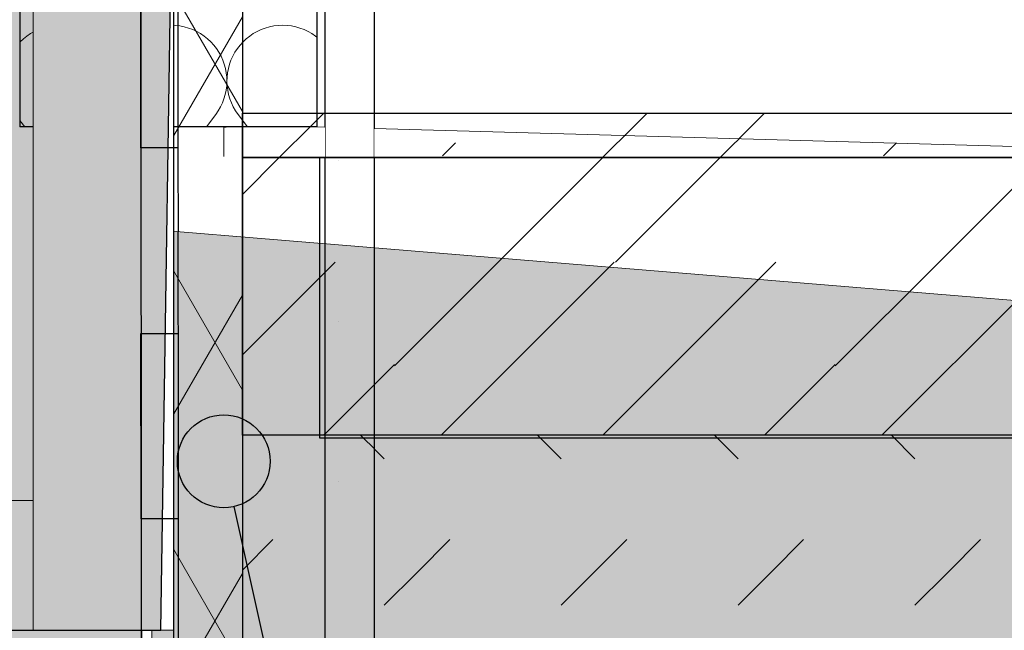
# Model space of a CAD drawing. Header units: millimetres. Extents: x -25478 to 4005, y -8416 to 11348.
# Tile 212 of 256: x -322 to 209, y -80 to 249. Entities that reach past the tile are written whole.
import ezdxf

# ---------------------------------------------------------------- set-up
doc = ezdxf.new("R2010")
doc.units = ezdxf.units.MM
doc.header["$MEASUREMENT"] = 0
doc.linetypes.add('Wipeout_Contour', pattern=[1000, 0, -1000])
for name, color, linetype in [('POHLED ZÁPADNÍ_1_Konstrukce - nosné', 7, 'Continuous'), ('POHLED ZÁPADNÍ_1_Nové_Anotace - SP', 7, 'Continuous'), ('POHLED ZÁPADNÍ_1_Nové_Konstrukce - krov', 7, 'Continuous'), ('POHLED ZÁPADNÍ_1_Nové_Konstrukce - nosné', 7, 'Continuous'), ('POHLED ZÁPADNÍ_1_Nové_Situace - terén', 7, 'Continuous'), ('POHLED ZÁPADNÍ_1_Nové_Výplně – Řezové', 7, 'Continuous'), ('POHLED ZÁPADNÍ_1_Situace - terén', 7, 'Continuous'), ('POHLED ZÁPADNÍ_1_Výplně - Povrchové', 7, 'Continuous'), ('POHLED ZÁPADNÍ_1_Výplně – Řezové', 7, 'Continuous')]:
    doc.layers.add(name, color=color, linetype=linetype)

# ---------------------------------------------------------------- blocks, each defined once
blk = doc.blocks.new('*X2517', base_point=(-25690.45, -8330.81))
at = {"layer": 'POHLED ZÁPADNÍ_1_Nové_Výplně – Řezové', "color": 21, "linetype": 'Continuous', "lineweight": 20, "true_color": 0xffaaaa}
for p, q in [((-309.33, 244.51), (-311.56, 243.69)), ((-307.05, 245.16), (-309.33, 244.51)), ((-304.73, 245.63), (-307.05, 245.16)), ((-302.37, 245.91), (-304.73, 245.63)), ((-300, 246), (-302.37, 245.91)), ((-297.63, 245.91), (-300, 246)), ((-295.27, 245.63), (-297.63, 245.91)), ((-292.95, 245.16), (-295.27, 245.63)), ((-290.67, 244.51), (-292.95, 245.16)), ((-288.44, 243.69), (-290.67, 244.51)), ((-249.33, 244.51), (-251.56, 243.69)), ((-247.05, 245.16), (-249.33, 244.51)), ((-244.73, 245.63), (-247.05, 245.16)), ((-242.37, 245.91), (-244.73, 245.63)), ((-240, 246), (-242.37, 245.91)), ((-237.63, 245.91), (-240, 246)), ((-235.27, 245.63), (-237.63, 245.91)), ((-232.95, 245.16), (-235.27, 245.63)), ((-230.67, 244.51), (-232.95, 245.16)), ((-228.44, 243.69), (-230.67, 244.51)), ((-189.33, 244.51), (-191.56, 243.69)), ((-187.05, 245.16), (-189.33, 244.51)), ((-184.73, 245.63), (-187.05, 245.16)), ((-182.37, 245.91), (-184.73, 245.63)), ((-180, 246), (-182.37, 245.91)), ((-177.63, 245.91), (-180, 246)), ((-175.27, 245.63), (-177.63, 245.91)), ((-172.95, 245.16), (-175.27, 245.63)), ((-170.67, 244.51), (-172.95, 245.16)), ((-168.44, 243.69), (-170.67, 244.51)), ((-319.59, 238.72), (-321.33, 237.1)), ((-317.74, 240.19), (-319.59, 238.72)), ((-315.77, 241.52), (-317.74, 240.19)), ((-313.71, 242.69), (-315.77, 241.52)), ((-311.56, 243.69), (-313.71, 242.69)), ((-286.29, 242.69), (-288.44, 243.69)), ((-284.23, 241.52), (-286.29, 242.69)), ((-282.26, 240.19), (-284.23, 241.52)), ((-280.41, 238.72), (-282.26, 240.19)), ((-278.67, 237.1), (-280.41, 238.72)), ((-259.59, 238.72), (-261.33, 237.1)), ((-257.74, 240.19), (-259.59, 238.72)), ((-255.77, 241.52), (-257.74, 240.19)), ((-253.71, 242.69), (-255.77, 241.52)), ((-251.56, 243.69), (-253.71, 242.69)), ((-226.29, 242.69), (-228.44, 243.69)), ((-224.23, 241.52), (-226.29, 242.69)), ((-222.26, 240.19), (-224.23, 241.52)), ((-220.41, 238.72), (-222.26, 240.19)), ((-218.67, 237.1), (-220.41, 238.72)), ((-199.59, 238.72), (-201.33, 237.1)), ((-197.74, 240.19), (-199.59, 238.72)), ((-195.77, 241.52), (-197.74, 240.19)), ((-193.71, 242.69), (-195.77, 241.52)), ((-191.56, 243.69), (-193.71, 242.69)), ((-166.29, 242.69), (-168.44, 243.69)), ((-164.23, 241.52), (-166.29, 242.69)), ((-162.26, 240.19), (-164.23, 241.52)), ((-161.55, 239.63), (-162.26, 240.19)), ((-321.33, 237.1), (-321.55, 236.85)), ((-277.07, 235.35), (-278.67, 237.1)), ((-275.62, 233.48), (-277.07, 235.35)), ((-274.31, 231.49), (-275.62, 233.48)), ((-264.38, 233.48), (-265.69, 231.49)), ((-262.93, 235.35), (-264.38, 233.48)), ((-261.33, 237.1), (-262.93, 235.35)), ((-217.07, 235.35), (-218.67, 237.1)), ((-215.62, 233.48), (-217.07, 235.35)), ((-214.31, 231.49), (-215.62, 233.48)), ((-204.38, 233.48), (-205.69, 231.49)), ((-202.93, 235.35), (-204.38, 233.48)), ((-201.33, 237.1), (-202.93, 235.35)), ((-273.17, 229.42), (-274.31, 231.49)), ((-272.19, 227.25), (-273.17, 229.42)), ((-266.83, 229.42), (-267.81, 227.25)), ((-265.69, 231.49), (-266.83, 229.42)), ((-213.17, 229.42), (-214.31, 231.49)), ((-212.19, 227.25), (-213.17, 229.42)), ((-206.83, 229.42), (-207.81, 227.25)), ((-205.69, 231.49), (-206.83, 229.42)), ((-271.39, 225.02), (-272.19, 227.25)), ((-270.77, 222.73), (-271.39, 225.02)), ((-268.61, 225.02), (-269.23, 222.73)), ((-267.81, 227.25), (-268.61, 225.02)), ((-211.39, 225.02), (-212.19, 227.25)), ((-210.77, 222.73), (-211.39, 225.02)), ((-208.61, 225.02), (-209.23, 222.73)), ((-207.81, 227.25), (-208.61, 225.02)), ((-270.32, 220.4), (-270.77, 222.73)), ((-270.07, 218.05), (-270.32, 220.4)), ((-270, 215.67), (-270.07, 218.05)), ((-269.93, 218.05), (-270, 215.67)), ((-269.68, 220.4), (-269.93, 218.05)), ((-269.23, 222.73), (-269.68, 220.4)), ((-210.32, 220.4), (-210.77, 222.73)), ((-210.07, 218.05), (-210.32, 220.4)), ((-210, 215.67), (-210.07, 218.05)), ((-209.93, 218.05), (-210, 215.67)), ((-209.68, 220.4), (-209.93, 218.05)), ((-209.23, 222.73), (-209.68, 220.4)), ((-270.43, 210.95), (-270.12, 213.31)), ((-270.12, 213.31), (-270, 215.67)), ((-270, 215.67), (-269.88, 213.31)), ((-269.88, 213.31), (-269.57, 210.95)), ((-210.43, 210.95), (-210.12, 213.31)), ((-210.12, 213.31), (-210, 215.67)), ((-210, 215.67), (-209.88, 213.31)), ((-209.88, 213.31), (-209.57, 210.95)), ((-271.59, 206.36), (-270.92, 208.63)), ((-270.92, 208.63), (-270.43, 210.95)), ((-269.57, 210.95), (-269.08, 208.63)), ((-269.08, 208.63), (-268.41, 206.36)), ((-211.59, 206.36), (-210.92, 208.63)), ((-210.92, 208.63), (-210.43, 210.95)), ((-209.57, 210.95), (-209.08, 208.63)), ((-209.08, 208.63), (-208.41, 206.36)), ((-274.65, 199.95), (-273.46, 202)), ((-273.46, 202), (-272.44, 204.14)), ((-272.44, 204.14), (-271.59, 206.36)), ((-268.41, 206.36), (-267.56, 204.14)), ((-267.56, 204.14), (-266.54, 202)), ((-266.54, 202), (-265.35, 199.95)), ((-214.65, 199.95), (-213.46, 202)), ((-213.46, 202), (-212.44, 204.14)), ((-212.44, 204.14), (-211.59, 206.36)), ((-208.41, 206.36), (-207.56, 204.14)), ((-207.56, 204.14), (-206.54, 202)), ((-206.54, 202), (-205.35, 199.95)), ((-281.08, 191.22), (-276, 198)), ((-276, 198), (-274.65, 199.95)), ((-265.35, 199.95), (-264, 198)), ((-258.92, 191.22), (-264, 198)), ((-221.08, 191.22), (-216, 198)), ((-216, 198), (-214.65, 199.95)), ((-205.35, 199.95), (-204, 198)), ((-198.92, 191.22), (-204, 198)), ((-318.92, 191.22), (-321.55, 194.74))]:
    blk.add_line(p, q, dxfattribs=at)
blk = doc.blocks.new('*X2529', base_point=(-25690.45, -8330.81))
at = {"layer": 'POHLED ZÁPADNÍ_1_Nové_Situace - terén', "color": 21, "linetype": 'Continuous', "lineweight": 20, "true_color": 0xffaaaa}
for p, q in [((-201.69, 154.85), (-181.8, 174.75)), ((-63.88, 118.41), (-7.55, 174.75)), ((-0.63, 118.41), (55.7, 174.75)), ((173.62, 118.41), (229.95, 174.75)), ((-201.69, 68.48), (-151.76, 118.41)), ((-119.76, 62.54), (-63.88, 118.41)), ((-94.66, 25.14), (-1.38, 118.41)), ((-7.53, 25.14), (85.74, 118.41)), ((117.74, 62.54), (173.62, 118.41)), ((142.84, 25.14), (236.12, 118.41)), ((-157.91, 25.14), (-119.76, 63.29)), ((79.59, 25.14), (117.74, 63.29))]:
    blk.add_line(p, q, dxfattribs=at)
blk = doc.blocks.new('*X2532', base_point=(-25690.45, -8330.81))
at = {"layer": 'POHLED ZÁPADNÍ_1_Nové_Situace - terén', "color": 21, "linetype": 'Continuous', "lineweight": 20, "true_color": 0xffaaaa}
for p, q in [((-181.87, 174.68), (-157.87, 198.68)), ((-7.62, 174.68), (16.38, 198.68)), ((55.63, 174.68), (79.63, 198.68)), ((-93.82, 175.6), (-86.78, 182.64)), ((143.68, 175.6), (150.72, 182.64))]:
    blk.add_line(p, q, dxfattribs=at)
blk = doc.blocks.new('*X2564', base_point=(-25690.45, -8330.81))
at = {"layer": 'POHLED ZÁPADNÍ_1_Nové_Situace - terén', "color": 21, "linetype": 'Continuous', "lineweight": 20, "true_color": 0xffaaaa}
for p, q in [((-125.27, 12.44), (-137.97, 25.14)), ((-29.97, 12.44), (-42.67, 25.14)), ((65.33, 12.44), (52.63, 25.14)), ((160.63, 12.44), (147.93, 25.14)), ((-201.69, -47.6), (-185.22, -31.12)), ((-107.59, -48.8), (-89.92, -31.12)), ((-12.29, -48.8), (5.38, -31.12)), ((83.01, -48.8), (100.68, -31.12)), ((178.31, -48.8), (195.98, -31.12)), ((-125.27, -66.48), (-107.59, -48.8)), ((-29.97, -66.48), (-12.29, -48.8)), ((65.33, -66.48), (83.01, -48.8)), ((160.63, -66.48), (178.31, -48.8))]:
    blk.add_line(p, q, dxfattribs=at)

msp = doc.modelspace()

# ---------------------------------------------------------------- wipeouts: each hides what was drawn before it
at = {"color": 254, "linetype": 'Wipeout_Contour', "lineweight": 0, "ltscale": 7382.270863}
msp.add_wipeout([(-146.68, 870), (-157.24, 870), (-157.17, -764.98), (-130.59, -764.98), (-130.59, 100.38), (-130.59, 499.53), (-146.68, 499.53), (-146.68, 535.17), (-130.59, 535.17), (-130.59, 862.87), (-146.68, 862.87)], dxfattribs=at).dxf.layer = 'POHLED ZÁPADNÍ_1_Nové_Výplně – Řezové'
at = {"color": 254, "linetype": 'Wipeout_Contour', "lineweight": 0, "ltscale": 15269.930229}
msp.add_wipeout([(-250.66, -2180), (-289.13, -2180), (-289.13, -2550), (-250.53, -2550), (-250.53, 136.02), (-279.97, 180.85), (-279.97, 11.08), (-289.13, 11.08), (-289.13, -80), (-254.18, -80), (-254.18, -1980), (-250.66, -1980)], dxfattribs=at).dxf.layer = 'POHLED ZÁPADNÍ_1_Výplně - Povrchové'

# ---------------------------------------------------------------- next in the draw order: hatches: boundary and pattern name
at = {"layer": 'POHLED ZÁPADNÍ_1_Nové_Výplně – Řezové', "linetype": 'Continuous', "lineweight": 20, "true_color": 0xffaaaa}
h = msp.add_hatch(dxfattribs=at)
h.set_pattern_fill('Omítka_01_0001', color=21, style=0, pattern_type=2)
h.set_pattern_definition([(0, (0, 0), (0, 86.6025), [0, -50]), (0, (25, 43.3), (0, 86.6025), [0, -50])])
h.paths.add_polyline_path([(-146.68, 870), (-157.24, 870), (-157.17, -764.98), (-130.59, -764.98), (-130.59, 100.38), (-130.59, 499.53), (-146.68, 499.53), (-146.68, 535.17), (-130.59, 535.17), (-130.59, 862.87), (-146.68, 862.87)])

# ---------------------------------------------------------------- next in the draw order: linework, layer by layer
at = {"layer": 'POHLED ZÁPADNÍ_1_Nové_Konstrukce - nosné', "color": 1, "linetype": 'Continuous', "lineweight": 25}
msp.add_line((-157.24, 870), (-157.17, -764.98), dxfattribs=at)
at = {"layer": 'POHLED ZÁPADNÍ_1_Nové_Konstrukce - nosné', "color": 1, "linetype": 'Continuous', "lineweight": 25, "flags": 128}
msp.add_lwpolyline([(-130.59, 499.53), (-130.59, 100.38), (-130.59, -764.98)], dxfattribs=at)

# ---------------------------------------------------------------- next in the draw order: wipeouts: each hides what was drawn before it
at = {"color": 254, "linetype": 'Wipeout_Contour', "lineweight": 0, "ltscale": 2811.850717}
msp.add_wipeout([(-804.34, -10), (-804.34, -80), (-289.13, -80), (-289.13, 11.08), (-304.3, 11.08), (-304.3, -10)], dxfattribs=at).dxf.layer = 'POHLED ZÁPADNÍ_1_Výplně - Povrchové'

# ---------------------------------------------------------------- next in the draw order: linework, layer by layer
at = {"layer": 'POHLED ZÁPADNÍ_1_Situace - terén', "color": 7, "linetype": 'Continuous', "lineweight": 20}
msp.add_line((-289.13, 11.08), (-289.13, -80), dxfattribs=at)

# ---------------------------------------------------------------- next in the draw order: wipeouts: each hides what was drawn before it
at = {"color": 254, "linetype": 'Wipeout_Contour', "lineweight": 0, "ltscale": 1029.880503}
msp.add_wipeout([(-211.69, 191.22), (-157.21, 188.32), (-157.21, 191.1), (-161.69, 191.22)], dxfattribs=at).dxf.layer = 'POHLED ZÁPADNÍ_1_Výplně - Povrchové'
at = {"color": 254, "linetype": 'Wipeout_Contour', "lineweight": 0, "ltscale": 1131.227932}
msp.add_wipeout([(-130.59, 187.01), (119.1, 174.73), (427, 174.71), (-130.59, 190.35)], dxfattribs=at).dxf.layer = 'POHLED ZÁPADNÍ_1_Výplně - Povrchové'

# ---------------------------------------------------------------- next in the draw order: wipeouts: each hides what was drawn before it
at = {"color": 254, "linetype": 'Wipeout_Contour', "lineweight": 0, "ltscale": 1282.098986}
msp.add_wipeout([(-211.69, 190.99), (-211.69, 182.58), (-160.12, 174.44), (-157.21, 174.75), (-157.21, 188.32)], dxfattribs=at).dxf.layer = 'POHLED ZÁPADNÍ_1_Výplně - Povrchové'
at = {"color": 254, "linetype": 'Wipeout_Contour', "lineweight": 0, "ltscale": 657.612603}
msp.add_wipeout([(-130.59, 187.01), (-130.59, 174.75), (119.1, 174.73)], dxfattribs=at).dxf.layer = 'POHLED ZÁPADNÍ_1_Výplně - Povrchové'

# ---------------------------------------------------------------- next in the draw order: linework, layer by layer
at = {"layer": 'POHLED ZÁPADNÍ_1_Situace - terén', "color": 7, "linetype": 'Continuous', "lineweight": 20}
for p, q in [((-161.45, 191.22), (-161.69, 191.22)), ((-157.21, 191.1), (-161.45, 191.22)), ((427, 174.71), (-130.59, 190.35))]:
    msp.add_line(p, q, dxfattribs=at)

# ---------------------------------------------------------------- next in the draw order: wipeouts: each hides what was drawn before it
at = {"color": 254, "linetype": 'Wipeout_Contour', "lineweight": 0, "ltscale": 1615.888988}
msp.add_wipeout([(-279.97, 180.85), (-250.53, 136.02), (-160.12, 128.57), (-160.12, 174.44), (-211.69, 182.58), (-211.69, 175.22)], dxfattribs=at).dxf.layer = 'POHLED ZÁPADNÍ_1_Výplně - Povrchové'

# ---------------------------------------------------------------- next in the draw order: hatches: boundary and pattern name
at = {"layer": 'POHLED ZÁPADNÍ_1_Výplně – Řezové', "linetype": 'Continuous', "lineweight": 0, "true_color": 0x392b0b}
msp.add_hatch(color=38, dxfattribs=at).paths.add_polyline_path([(2226.31, -2550), (2226.31, -41.71), (448.01, 78.46), (-250.53, 136.02), (-250.53, -2550)])

# ---------------------------------------------------------------- next in the draw order: linework, layer by layer
at = {"layer": 'POHLED ZÁPADNÍ_1_Situace - terén', "color": 7, "linetype": 'Continuous', "lineweight": 20}
msp.add_line((-279.97, 180.85), (-250.53, 136.02), dxfattribs=at)
at = {"layer": 'POHLED ZÁPADNÍ_1_Situace - terén', "color": 251, "linetype": 'Continuous', "lineweight": 20, "true_color": 0x6a6a6a}
msp.add_line((-250.53, 136.02), (-250.53, -2550), dxfattribs=at)
at = {"layer": 'POHLED ZÁPADNÍ_1_Situace - terén', "color": 251, "linetype": 'Continuous', "lineweight": 20, "true_color": 0x6a6a6a, "flags": 128}
msp.add_lwpolyline([(-250.53, 136.02), (448.01, 78.46), (2226.31, -41.71)], dxfattribs=at)

# ---------------------------------------------------------------- next in the draw order: wipeouts: each hides what was drawn before it
at = {"color": 254, "linetype": 'Wipeout_Contour', "lineweight": 0, "ltscale": 219704.281392}
msp.add_wipeout([(-18054.62, -3030), (-18054.62, -3518.89), (3805.78, -3518.89), (3805.78, -400.9), (2226.31, -400.9), (2226.31, -39.45), (650.18, 22.93), (648.78, -26.75), (199.47, -26.71), (199.47, -386.69), (-238.66, -386.69), (-228.74, -2180), (-174.71, -2180), (-174.71, -2550), (-982.68, -2550), (-982.68, -2180), (-6687.51, -2180), (-6684.32, -2380), (-7021.02, -2380), (-7021.02, -1980), (-9474.87, -10), (-10494.59, -10), (-10494.59, -29.69), (-10494.59, -1020), (-10974.24, -1020), (-10974.24, 380), (-16334.79, 380), (-16334.79, 11.45), (-15099.87, 11.45), (-15136.63, -3030)], dxfattribs=at).dxf.layer = 'POHLED ZÁPADNÍ_1_Situace - terén'

# ---------------------------------------------------------------- next in the draw order: hatches: boundary and pattern name
at = {"layer": 'POHLED ZÁPADNÍ_1_Situace - terén', "linetype": 'Continuous', "lineweight": 13, "true_color": 0xbf7d1a}
h = msp.add_hatch(dxfattribs=at)
h.set_pattern_fill('Zemina_0001', color=32, style=0, pattern_type=2)
h.set_pattern_definition([(45, (0, 0), (-137.8858, 137.8858), []), (45, (-45.96, 45.96), (-275.772, 275.772), []), (45, (-91.92, 91.92), (-275.772, 275.772), []), (135, (-137.886, 137.886), (45.96194, 45.96194), [195, -195])])
h.paths.add_polyline_path([(-18054.62, -3030), (-18054.62, -3518.89), (3805.78, -3518.89), (3805.78, -400.9), (2226.31, -400.9), (2226.31, -39.45), (650.18, 22.93), (648.78, -26.75), (199.47, -26.71), (199.47, -386.69), (-238.66, -386.69), (-228.74, -2180), (-174.71, -2180), (-174.71, -2550), (-982.68, -2550), (-982.68, -2180), (-6687.51, -2180), (-6684.32, -2380), (-7021.02, -2380), (-7021.02, -1980), (-9474.87, -10), (-10494.59, -10), (-10494.59, -29.69), (-10494.59, -1020), (-10974.24, -1020), (-10974.24, 380), (-16334.79, 380), (-16334.79, 11.45), (-15099.87, 11.45), (-15136.63, -3030)])

# ---------------------------------------------------------------- next in the draw order: linework, layer by layer
at = {"layer": 'POHLED ZÁPADNÍ_1_Nové_Anotace - SP', "color": 1, "linetype": 'Continuous', "lineweight": 25, "flags": 128}
msp.add_lwpolyline([(-206.27, -13.32), (-46.31, -733.34)], dxfattribs=at)
at = {"layer": 'POHLED ZÁPADNÍ_1_Nové_Konstrukce - nosné', "color": 1, "linetype": 'Continuous', "lineweight": 25}
for p, q in [((-160.12, 174.75), (-160.12, 23.68)), ((-160.12, 174.75), (939.88, 174.67)), ((-160.12, 23.68), (939.88, 23.6))]:
    msp.add_line(p, q, dxfattribs=at)
at = {"layer": 'POHLED ZÁPADNÍ_1_Nové_Situace - terén', "color": 1, "linetype": 'Continuous', "lineweight": 25, "flags": 128}
for points in [[(739.16, 25.14), (-201.69, 25.14), (-201.69, 174.75), (739.16, 174.75)], [(739.16, 25.14), (-201.69, 25.14), (-201.69, -182.68), (739.16, -182.68)]]:
    msp.add_lwpolyline(points, close=True, dxfattribs=at)

# ---------------------------------------------------------------- next in the draw order: block references
at = {"layer": 'POHLED ZÁPADNÍ_1_Konstrukce - nosné', "color": 9, "linetype": 'Continuous', "lineweight": 13}
for name in ['*X2529', '*X2564']:
    msp.add_blockref(name, (-25690.45, -8330.81), dxfattribs=at)

# ---------------------------------------------------------------- next in the draw order: wipeouts: each hides what was drawn before it
at = {"color": 254, "linetype": 'Wipeout_Contour', "lineweight": 0, "ltscale": 1837.597758}
msp.add_wipeout([(-304.3, 191.22), (-304.3, 11.08), (-279.97, 11.08), (-279.97, 180.85), (-211.69, 175.22), (-211.69, 191.22)], dxfattribs=at).dxf.layer = 'POHLED ZÁPADNÍ_1_Výplně - Povrchové'
at = {"color": 254, "linetype": 'Wipeout_Contour', "lineweight": 0, "ltscale": 4526.595843}
msp.add_wipeout([(-256.01, -80), (-256.01, -1980), (-254.18, -1980), (-254.18, -80)], dxfattribs=at).dxf.layer = 'POHLED ZÁPADNÍ_1_Výplně - Povrchové'

# ---------------------------------------------------------------- next in the draw order: hatches: boundary and pattern name
at = {"layer": 'POHLED ZÁPADNÍ_1_Výplně – Řezové', "linetype": 'Continuous', "lineweight": 13}
msp.add_hatch(color=254, dxfattribs=at).paths.add_polyline_path([(-406.01, -140), (-823.74, -140), (-823.74, -601.72), (-866.01, -936.74), (-866.01, -1980), (-256.01, -1980), (-256.01, -80), (-406.01, -80)])

# ---------------------------------------------------------------- next in the draw order: wipeouts: each hides what was drawn before it
at = {"color": 254, "linetype": 'Wipeout_Contour', "lineweight": 0, "ltscale": 2469.238055}
msp.add_wipeout([(-388.66, -10), (-304.3, -10), (-304.3, 191.22), (-321.55, 191.22), (-321.55, 380), (-388.66, 380)], dxfattribs=at).dxf.layer = 'POHLED ZÁPADNÍ_1_Výplně - Povrchové'

# ---------------------------------------------------------------- next in the draw order: linework, layer by layer
at = {"layer": 'POHLED ZÁPADNÍ_1_Konstrukce - nosné', "color": 8, "linetype": 'Continuous', "lineweight": 13}
msp.add_line((-304.3, 11.08), (-279.97, 11.08), dxfattribs=at)
at = {"layer": 'POHLED ZÁPADNÍ_1_Konstrukce - nosné', "color": 251, "linetype": 'Continuous', "lineweight": 20, "true_color": 0x6a6a6a}
msp.add_line((-388.66, -10), (-304.3, -10), dxfattribs=at)

# ---------------------------------------------------------------- next in the draw order: wipeouts: each hides what was drawn before it
at = {"color": 254, "linetype": 'Wipeout_Contour', "lineweight": 0, "ltscale": 3361.900405}
msp.add_wipeout([(-321.55, 191.22), (-161.55, 191.22), (-161.55, 870), (-311.55, 870), (-321.55, 870)], dxfattribs=at).dxf.layer = 'POHLED ZÁPADNÍ_1_Nové_Výplně – Řezové'

# ---------------------------------------------------------------- next in the draw order: linework, layer by layer
at = {"layer": 'POHLED ZÁPADNÍ_1_Konstrukce - nosné', "color": 251, "linetype": 'Continuous', "lineweight": 20, "true_color": 0x6a6a6a}
msp.add_line((-304.3, -10), (-304.3, 191.22), dxfattribs=at)
at = {"layer": 'POHLED ZÁPADNÍ_1_Konstrukce - nosné', "color": 8, "linetype": 'Continuous', "lineweight": 13}
msp.add_line((-211.69, 175.22), (-211.69, 191.22), dxfattribs=at)
at = {"layer": 'POHLED ZÁPADNÍ_1_Nové_Konstrukce - nosné', "color": 1, "linetype": 'Continuous', "lineweight": 25}
for p, q in [((-161.45, 195.27), (-161.45, 3480)), ((-321.55, 870), (-321.55, 191.22)), ((-161.55, 870), (-161.55, 191.22)), ((-161.55, 191.22), (-321.55, 191.22)), ((-161.45, 191.22), (-161.55, 191.22)), ((-161.45, 191.22), (-161.45, 195.27))]:
    msp.add_line(p, q, dxfattribs=at)
at = {"layer": 'POHLED ZÁPADNÍ_1_Nové_Situace - terén', "color": 1, "linetype": 'Continuous', "lineweight": 25, "flags": 128}
msp.add_lwpolyline([(949.46, 174.68), (-201.69, 174.68), (-201.69, 198.68), (949.46, 198.68)], close=True, dxfattribs=at)

# ---------------------------------------------------------------- next in the draw order: block references
at = {"layer": 'POHLED ZÁPADNÍ_1_Konstrukce - nosné', "color": 9, "linetype": 'Continuous', "lineweight": 13}
for name in ['*X2517', '*X2532']:
    msp.add_blockref(name, (-25690.45, -8330.81), dxfattribs=at)

# ---------------------------------------------------------------- next in the draw order: wipeouts: each hides what was drawn before it
at = {"color": 254, "linetype": 'Wipeout_Contour', "lineweight": 0, "ltscale": 1518.460815}
msp.add_wipeout([(-238.66, -80), (-238.66, 380), (-314.41, 380), (-314.41, -80)], dxfattribs=at).dxf.layer = 'POHLED ZÁPADNÍ_1_Výplně - Povrchové'

# ---------------------------------------------------------------- next in the draw order: hatches: boundary and pattern name
at = {"layer": 'POHLED ZÁPADNÍ_1_Nové_Anotace - SP', "linetype": 'Continuous', "lineweight": 25}
msp.add_hatch(color=1, dxfattribs=at).paths.add_polyline_path([(-236.69, 11.08), (-234.79, 1.51), (-229.37, -6.6), (-221.26, -12.02), (-211.69, -13.92), (-202.13, -12.02), (-194.02, -6.6), (-188.6, 1.51), (-186.69, 11.08), (-188.6, 20.65), (-194.02, 28.76), (-202.13, 34.18), (-211.69, 36.08), (-221.26, 34.18), (-229.37, 28.76), (-234.79, 20.65)])
at = {"layer": 'POHLED ZÁPADNÍ_1_Nové_Situace - terén', "linetype": 'Continuous', "lineweight": 0, "true_color": 0xfed4d4}
msp.add_hatch(color=254, dxfattribs=at).paths.add_polyline_path([(-849.43, -907.54), (-375.78, -80), (-245.52, -80), (-238.66, 380), (-585.08, 380), (-585.08, 142.56), (-823.11, 142.56), (-823.11, -10), (-838.7, -10)])
at = {"layer": 'POHLED ZÁPADNÍ_1_Nové_Situace - terén', "linetype": 'Continuous', "lineweight": 20, "true_color": 0xffaaaa}
h = msp.add_hatch(dxfattribs=at)
h.set_pattern_fill('Tepelná_izolace___tvrdá__F7', color=21, style=0, pattern_type=2)
h.set_pattern_definition([(60, (0, 0), (-64.952, 37.5), []), (120, (0, 0), (64.952, 37.5), [])])
h.paths.add_polyline_path([(-238.66, 380), (-238.66, -396.51), (-201.69, -396.51), (-201.69, 380)])

# ---------------------------------------------------------------- next in the draw order: linework, layer by layer
at = {"layer": 'POHLED ZÁPADNÍ_1_Konstrukce - nosné', "color": 7, "linetype": 'Continuous', "lineweight": 13, "flags": 128}
msp.add_lwpolyline([(-238.66, -80), (-314.41, -80), (-314.41, 380), (-238.66, 380)], close=True, dxfattribs=at)
at = {"layer": 'POHLED ZÁPADNÍ_1_Nové_Anotace - SP', "color": 1, "linetype": 'Continuous', "lineweight": 25}
msp.add_circle((-211.69, 11.08), 25, dxfattribs=at)
at = {"layer": 'POHLED ZÁPADNÍ_1_Nové_Konstrukce - krov', "color": 1, "linetype": 'Continuous', "lineweight": 25}
for p, q in [((-256.49, 379.99), (-256.01, -396.52)), ((-236.49, 380), (-236.01, -396.51)), ((-256.36, 179.99), (-256.43, 279.99)), ((-236.43, 280), (-236.36, 180)), ((-236.36, 180), (-256.36, 179.99)), ((-256.3, 79.99), (-236.3, 80)), ((-256.24, -20.01), (-256.3, 79.99)), ((-236.3, 80), (-236.24, -20)), ((-236.24, -20), (-256.24, -20.01))]:
    msp.add_line(p, q, dxfattribs=at)
at = {"layer": 'POHLED ZÁPADNÍ_1_Nové_Situace - terén', "color": 1, "linetype": 'Continuous', "lineweight": 25, "flags": 128}
for points in [[(-849.43, -907.54), (-375.78, -80), (-245.52, -80), (-238.66, 380), (-585.08, 380), (-585.08, 142.56), (-823.11, 142.56), (-823.11, -10), (-838.7, -10)], [(-238.66, 380), (-201.69, 380), (-201.69, -396.51), (-238.66, -396.51)]]:
    msp.add_lwpolyline(points, close=True, dxfattribs=at)

doc.saveas('drawing.dxf')
